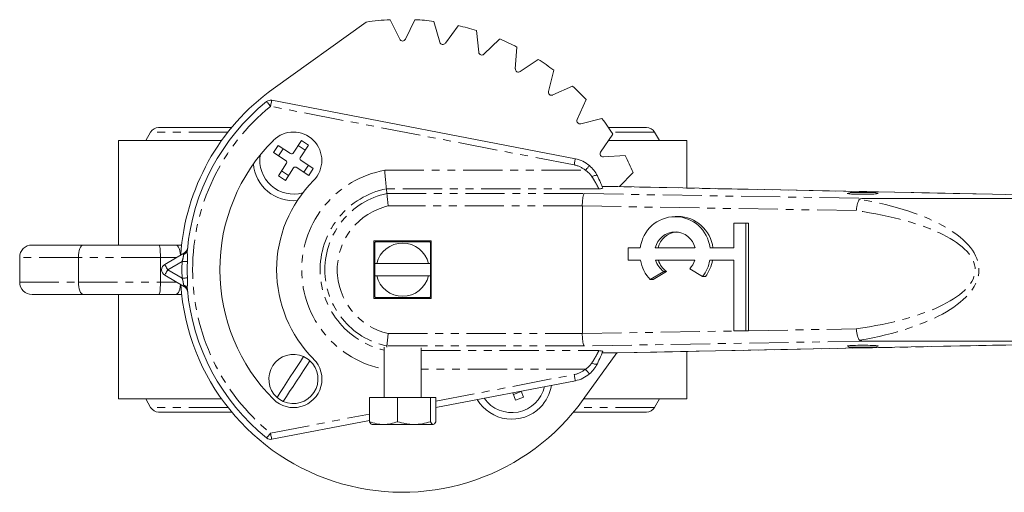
# Model space of a CAD drawing. Header units: millimetres. Extents: x 72 to 468, y 81 to 454.
# Tile 1 of 31: x 72 to 231, y 81 to 157. Entities that reach past the tile are written whole.
import ezdxf

# ---------------------------------------------------------------- set-up
doc = ezdxf.new("R2010")
doc.units = ezdxf.units.MM
doc.linetypes.add('PHANTOM', pattern=[12.7, 6.35, -1.27, 1.27, -1.27, 1.27, -1.27])

msp = doc.modelspace()

# ---------------------------------------------------------------- linework, layer by layer
at = {"color": 7, "linetype": 'Continuous', "lineweight": 15}
for p, q in [((127.75, 156.84), (112.67, 146.03)), ((133.2, 154.06), (131.65, 157.23)), ((134.1, 154.06), (135.65, 157.23)), ((139.68, 153.57), (138.7, 156.96)), ((140.57, 153.41), (142.64, 156.26)), ((145.98, 151.96), (145.61, 155.47)), ((146.82, 151.65), (149.36, 154.1)), ((151.9, 149.29), (152.14, 152.81)), ((152.68, 148.84), (155.61, 150.81)), ((157.27, 145.62), (158.12, 149.05)), ((157.96, 145.05), (161.18, 146.48)), ((112.45, 144.19), (161.62, 134.72)), ((161.92, 141.08), (163.35, 144.31)), ((162.5, 140.4), (165.92, 141.24)), ((92.85, 139.05), (92.06, 137.68)), ((105.97, 139.8), (94.15, 139.8)), ((165.71, 135.8), (167.68, 138.73)), ((173.15, 139.8), (166.97, 139.8)), ((175.24, 137.68), (174.45, 139.05)), ((87.65, 137.68), (87.65, 120.78)), ((104.34, 137.68), (87.65, 137.68)), ((115.94, 135.65), (117.26, 137.67)), ((117.26, 137.67), (118.4, 136.93)), ((179.65, 137.68), (166.97, 137.68)), ((179.65, 130), (179.65, 137.68)), ((112.75, 135.74), (113.5, 136.88)), ((114.78, 134.42), (112.75, 135.74)), ((113.5, 136.88), (115.52, 135.56)), ((113.55, 135.22), (114.3, 136.36)), ((116.74, 136.87), (117.88, 136.13)), ((118.4, 136.93), (117.08, 134.9)), ((113.54, 131.98), (114.87, 134)), ((117.16, 134.49), (119.19, 133.16)), ((166.16, 135.03), (169.68, 135.27)), ((115.2, 132.03), (114.06, 132.78)), ((116.01, 133.26), (114.68, 131.24)), ((118.45, 132.02), (116.42, 133.35)), ((118.39, 133.68), (117.65, 132.55)), ((119.19, 133.16), (118.45, 132.02)), ((168.79, 130.22), (170.98, 132.49)), ((114.68, 131.24), (113.54, 131.98)), ((131.03, 129.86), (131.11, 129.09)), ((168.46, 130.22), (165.96, 130.22)), ((168.46, 130.22), (168.48, 130.22)), ((229.16, 129), (168.48, 130.22)), ((206.15, 129.25), (205.84, 129.07)), ((206.15, 129.25), (210.15, 129.25)), ((210.46, 129.07), (210.15, 129.25)), ((208.84, 128.32), (241.02, 128.32)), ((229.14, 129), (229.16, 129)), ((162.75, 106.46), (162.75, 127.09)), ((178.24, 125.41), (177.78, 125.41)), ((187.3, 124.33), (187.3, 120.33)), ((189.21, 124.33), (187.3, 124.33)), ((189.21, 106.92), (189.21, 124.33)), ((189.21, 124.33), (189.66, 124.33)), ((189.66, 106.92), (189.66, 124.33)), ((129, 121.43), (129, 112.13)), ((138.3, 121.43), (129, 121.43)), ((129, 121.03), (129.15, 121.18)), ((129.24, 121.28), (129.4, 121.43)), ((137.9, 121.43), (138.06, 121.28)), ((138.15, 121.18), (138.3, 121.03)), ((138.3, 112.13), (138.3, 121.43)), ((73.65, 120.78), (81.98, 120.78)), ((81.98, 120.78), (94.2, 120.78)), ((94.2, 120.78), (96.91, 120.78)), ((96.91, 120.78), (97.87, 120.78)), ((170.16, 120.33), (170.16, 118.33)), ((172.13, 120.33), (170.16, 120.33)), ((174.56, 120.33), (180.99, 120.33)), ((187.3, 120.33), (183.42, 120.33)), ((71.65, 114.78), (71.65, 118.78)), ((81.15, 114.78), (81.15, 118.78)), ((94.44, 114.78), (94.44, 118.78)), ((95.13, 117.64), (98.34, 119.52)), ((170.16, 118.33), (172.18, 118.33)), ((180.95, 118.33), (174.61, 118.33)), ((183.38, 118.33), (187.3, 118.33)), ((187.3, 118.33), (187.3, 106.88)), ((129.15, 117.78), (129.15, 115.78)), ((137.83, 117.78), (129.47, 117.78)), ((138.15, 115.78), (138.15, 117.78)), ((175.93, 116.49), (173.75, 115.18)), ((176.39, 116.49), (174.21, 115.18)), ((175.93, 116.49), (176.39, 116.49)), ((182.22, 115.66), (180.14, 116.93)), ((98.34, 114.03), (95.13, 115.91)), ((129.47, 115.78), (137.83, 115.78)), ((173.75, 115.18), (174.21, 115.18)), ((182.22, 115.66), (182.68, 115.66)), ((98.82, 113.34), (98.83, 113.27)), ((81.98, 112.78), (73.65, 112.78)), ((94.2, 112.78), (81.98, 112.78)), ((87.65, 112.78), (87.65, 95.88)), ((96.91, 112.78), (94.2, 112.78)), ((97.87, 112.78), (96.91, 112.78)), ((129.15, 112.37), (129, 112.53)), ((129, 112.13), (138.3, 112.13)), ((129.4, 112.13), (129.24, 112.28)), ((138.06, 112.28), (137.9, 112.13)), ((138.3, 112.53), (138.15, 112.37)), ((187.3, 106.88), (189.21, 106.92)), ((187.3, 106.88), (187.76, 106.88)), ((187.76, 106.88), (189.66, 106.92)), ((189.21, 106.92), (189.66, 106.92)), ((208.84, 105.23), (241.02, 105.23)), ((130.65, 104.26), (130.65, 96.13)), ((131.08, 104.25), (131.11, 104.46)), ((136.65, 96.13), (136.65, 104.17)), ((168.48, 103.33), (229.16, 104.55)), ((205.81, 104.47), (205.94, 104.25)), ((210.36, 104.25), (205.94, 104.25)), ((210.36, 104.25), (210.49, 104.47)), ((229.16, 104.55), (229.14, 104.55)), ((168.31, 103.33), (162.9, 95.79)), ((165.96, 103.33), (168.46, 103.33)), ((168.48, 103.33), (168.46, 103.33)), ((179.65, 95.88), (179.65, 103.55)), ((161.62, 98.83), (139.01, 94.48)), ((104.34, 95.88), (87.65, 95.88)), ((92.06, 95.88), (92.85, 94.51)), ((128.29, 96.13), (128.29, 92.2)), ((128.29, 96.13), (132.83, 96.13)), ((132.83, 96.13), (132.83, 92.2)), ((132.83, 96.13), (138.19, 96.13)), ((138.19, 96.13), (138.19, 92.2)), ((138.19, 96.13), (139.01, 96.13)), ((139.01, 96.13), (139.01, 92.2)), ((151.94, 95.68), (151.47, 96.88)), ((152.86, 97.07), (151.59, 96.57)), ((153.2, 96.18), (151.94, 95.68)), ((152.83, 97.14), (153.2, 96.18)), ((179.65, 95.88), (162.96, 95.88)), ((174.45, 94.51), (175.24, 95.88)), ((94.15, 93.76), (105.97, 93.76)), ((161.33, 93.76), (173.15, 93.76)), ((128.29, 92.41), (112.45, 89.36)), ((130.56, 91.75), (128.65, 91.75)), ((130.56, 91.75), (135.51, 91.75)), ((135.51, 91.75), (138.6, 91.75))]:
    msp.add_line(p, q, dxfattribs=at)
at = {"color": 8, "linetype": 'PHANTOM', "lineweight": 0}
for p, q in [((161.43, 133.74), (112.26, 143.21)), ((105.36, 139.05), (92.85, 139.05)), ((174.45, 139.05), (167.48, 139.05)), ((130.75, 132.86), (163.26, 132.86)), ((165.43, 129.86), (131.03, 129.86)), ((168.46, 130.22), (165.96, 130.22)), ((229.14, 129), (168.46, 130.22)), ((168.46, 130.22), (168.46, 130.22)), ((131.11, 129.09), (163.06, 129.09)), ((163.06, 129.09), (208.84, 128.32)), ((162.75, 127.09), (131.32, 127.09)), ((207.11, 126.34), (162.75, 127.09)), ((81.15, 118.78), (71.65, 118.78)), ((94.44, 118.78), (81.15, 118.78)), ((97.07, 118.78), (94.44, 118.78)), ((97.94, 118.13), (95.63, 116.78)), ((95.63, 116.78), (97.94, 115.42)), ((71.65, 114.78), (81.15, 114.78)), ((81.15, 114.78), (94.44, 114.78)), ((94.44, 114.78), (97.07, 114.78)), ((162.75, 106.46), (187.76, 106.88)), ((189.66, 106.92), (207.11, 107.21)), ((131.32, 106.46), (162.75, 106.46)), ((208.84, 105.23), (163.06, 104.46)), ((163.06, 104.46), (131.11, 104.46)), ((136.65, 103.69), (165.43, 103.69)), ((168.46, 103.33), (229.14, 104.55)), ((165.96, 103.33), (168.46, 103.33)), ((168.46, 103.33), (168.46, 103.33)), ((163.26, 100.69), (136.65, 100.69)), ((139.01, 95.5), (161.43, 99.82)), ((105.36, 94.51), (92.85, 94.51)), ((174.45, 94.51), (161.94, 94.51)), ((112.26, 90.34), (128.29, 93.43))]:
    msp.add_line(p, q, dxfattribs=at)
at = {"color": 8, "linetype": 'PHANTOM', "lineweight": 0, "flags": 128}
for points in [[(112.26, 143.21), (112.14, 143.36), (112.02, 143.5), (111.91, 143.64), (111.82, 143.76), (111.74, 143.85), (111.68, 143.92), (111.65, 143.97), (111.63, 143.98)], [(112.26, 143.21), (112.3, 143.4), (112.34, 143.58), (112.37, 143.75), (112.4, 143.9), (112.42, 144.02), (112.44, 144.11), (112.45, 144.17), (112.45, 144.19)], [(161.43, 133.74), (161.47, 133.93), (161.5, 134.11), (161.53, 134.28), (161.56, 134.43), (161.59, 134.55), (161.6, 134.64), (161.61, 134.7), (161.62, 134.72)], [(163.26, 132.86), (163.38, 133.01), (163.5, 133.15), (163.62, 133.28), (163.71, 133.4), (163.79, 133.5), (163.85, 133.57), (163.89, 133.61), (163.9, 133.62)], [(164.27, 131.87), (164.44, 131.94), (164.59, 131.99), (164.74, 132.03), (164.87, 132.05), (164.98, 132.06), (165.07, 132.05), (165.14, 132.02), (165.18, 131.98)], [(97.69, 119.14), (97.68, 119.17), (97.64, 119.54), (97.57, 119.89), (97.47, 120.19), (97.35, 120.44), (97.21, 120.62), (97.06, 120.74), (96.91, 120.78)], [(98.81, 118.1), (98.74, 118.1), (98.65, 118.1), (98.55, 118.11), (98.44, 118.11), (98.33, 118.11), (98.2, 118.12), (98.07, 118.12), (97.94, 118.13)], [(95.13, 117.64), (95.14, 117.62), (95.16, 117.57), (95.21, 117.49), (95.27, 117.39), (95.35, 117.26), (95.44, 117.11), (95.53, 116.94), (95.63, 116.78)], [(95.13, 115.91), (95.14, 115.93), (95.16, 115.98), (95.21, 116.06), (95.27, 116.17), (95.35, 116.3), (95.44, 116.45), (95.53, 116.61), (95.63, 116.78)], [(98.81, 115.46), (98.74, 115.45), (98.65, 115.45), (98.55, 115.45), (98.44, 115.44), (98.33, 115.44), (98.2, 115.43), (98.07, 115.43), (97.94, 115.42)], [(97.69, 114.41), (97.68, 114.39), (97.64, 114.01), (97.57, 113.66), (97.47, 113.36), (97.35, 113.11), (97.21, 112.93), (97.06, 112.81), (96.91, 112.78)], [(163.26, 100.69), (163.38, 100.54), (163.5, 100.4), (163.62, 100.27), (163.71, 100.15), (163.79, 100.06), (163.85, 99.99), (163.89, 99.94), (163.9, 99.93)], [(164.27, 101.68), (164.44, 101.61), (164.59, 101.56), (164.74, 101.52), (164.87, 101.5), (164.98, 101.5), (165.07, 101.51), (165.14, 101.53), (165.18, 101.57)], [(161.43, 99.82), (161.47, 99.62), (161.5, 99.44), (161.53, 99.27), (161.56, 99.12), (161.59, 99), (161.6, 98.91), (161.61, 98.85), (161.62, 98.83)], [(112.26, 90.34), (112.14, 90.19), (112.02, 90.05), (111.91, 89.91), (111.82, 89.8), (111.74, 89.7), (111.68, 89.63), (111.65, 89.58), (111.63, 89.57)], [(112.26, 90.34), (112.3, 90.15), (112.34, 89.97), (112.37, 89.8), (112.4, 89.65), (112.42, 89.53), (112.44, 89.44), (112.45, 89.38), (112.45, 89.36)]]:
    msp.add_lwpolyline(points, dxfattribs=at)
at = {"color": 7, "linetype": 'Continuous', "lineweight": 15, "flags": 128}
for points in [[(113.32, 96.13), (113.82, 96.91), (114.36, 97.72), (114.91, 98.57), (115.47, 99.43), (116.03, 100.29), (116.58, 101.13), (117.12, 101.95), (117.62, 102.72)], [(118.63, 102.06), (118.12, 101.29), (117.59, 100.47), (117.04, 99.63), (116.47, 98.77), (115.91, 97.91), (115.36, 97.07), (114.83, 96.25), (114.32, 95.48)]]:
    msp.add_lwpolyline(points, dxfattribs=at)
at = {"color": 7, "linetype": 'Continuous', "lineweight": 15}
for centre, radius, start, end in [((133.65, 116.78), 40.5, 92.8306, 98.3835), ((133.65, 116.78), 40.5, 82.8306, 87.1694), ((133.65, 116.78), 40.5, 72.8306, 77.1694), ((133.65, 154.28), 0.5, 206.0671, 333.9329), ((140.16, 153.71), 0.5, 196.0671, 323.9329), ((133.65, 116.78), 40.5, 62.8306, 67.1694), ((146.48, 152.01), 0.5, 186.0671, 313.9329), ((133.65, 116.78), 40.5, 52.8306, 57.1694), ((152.4, 149.25), 0.5, 176.0671, 303.9329), ((133.65, 116.78), 36, 125.6496, 176.1997), ((157.75, 145.5), 0.5, 166.0671, 293.9329), ((133.65, 116.78), 40.5, 42.8306, 47.1694), ((133.65, 116.78), 35, 128.9789, 174.7802), ((112.26, 143.21), 1, 79.0962, 128.9789), ((162.38, 140.88), 0.5, 156.0671, 283.9329), ((133.65, 116.78), 40.5, 32.8306, 37.1694), ((94.15, 138.3), 1.5, 90, 150), ((115.97, 134.45), 4.6, 315, 135), ((173.15, 138.3), 1.5, 30, 90), ((133.65, 116.78), 29.6, 135, 225.0555), ((115.69, 135.81), 0.3, 236.8424, 326.8424), ((166.13, 135.53), 0.5, 146.0671, 273.9329), ((115.97, 134.45), 5.44, 170.36, 286.3065), ((114.62, 134.17), 0.3, 326.8424, 56.8424), ((117.33, 134.74), 0.3, 146.8424, 236.8424), ((160.67, 129.81), 5, 49.7496, 79.0962), ((133.65, 116.78), 40.5, 22.8306, 27.1694), ((115.97, 134.45), 6.5, 184.9991, 275.5866), ((116.26, 133.1), 0.3, 56.8424, 146.8424), ((133.65, 116.78), 20.4, 135, 225.0555), ((177.78, 119.68), 5.68, 6.5813, 173.4187), ((178.15, 119.63), 5.78, 6.9423, 89.115), ((177.78, 119.58), 3.3, 13.0235, 166.9765), ((178.3, 119.54), 3.37, 94.9723, 166.4595), ((133.65, 116.78), 6.3, 134.4153, 135.5847), ((133.65, 116.78), 6.3, 44.4153, 45.5847), ((73.65, 118.78), 2, 90, 180), ((97.83, 120.38), 1, 300.3247, 354.2544), ((133.65, 116.78), 4.3, 13.4477, 166.5523), ((178.17, 119.35), 6.08, 189.7202, 223.3841), ((177.95, 119.34), 3.49, 196.8639, 234.6479), ((178.4, 119.34), 3.49, 196.8639, 234.6479), ((177.57, 119.36), 3.53, 316.5416, 342.991), ((177.35, 119.37), 6.12, 322.7832, 350.2124), ((177.8, 119.37), 6.12, 322.7832, 350.2124), ((95.63, 116.78), 1, 120.3247, 239.6753), ((133.65, 116.78), 4.3, 193.4477, 346.5523), ((73.65, 114.78), 2, 180, 270), ((133.65, 116.78), 36, 183.8003, 324.3504), ((97.83, 113.17), 1, 5.7456, 59.6753), ((133.65, 116.78), 35, 185.2198, 231.0211), ((133.65, 116.78), 6.3, 224.4153, 225.5847), ((133.65, 116.78), 6.3, 314.4153, 315.5847), ((115.97, 99.1), 3.98, 65.513, 228.1718), ((115.99, 99.08), 4.6, 225.0555, 45.0555), ((115.97, 99.1), 3.98, 245.513, 48.1718), ((115.97, 99.1), 3.98, 48.1718, 65.513), ((160.67, 103.74), 5, 280.9038, 310.2504), ((151.33, 99.1), 5.44, 214.8465, 346.961), ((151.33, 99.1), 6.5, 315, 351.0677), ((115.97, 99.1), 3.98, 228.1718, 245.513), ((151.33, 99.1), 6.5, 210.7399, 315), ((94.15, 95.26), 1.5, 210, 270), ((173.15, 95.26), 1.5, 270, 330), ((112.26, 90.34), 1, 231.0211, 280.9038)]:
    msp.add_arc(centre, radius, start, end, dxfattribs=at)
at = {"color": 8, "linetype": 'PHANTOM', "lineweight": 0}
for centre, radius, start, end in [((133.65, 116.78), 34, 128.9789, 231.0211), ((133.65, 116.78), 16.34, 100.2332, 259.7668), ((160.67, 129.81), 4, 49.7496, 79.0962), ((133.65, 116.78), 13.35, 101.3268, 257.0126), ((133.65, 116.78), 12.58, 101.6712, 258.3288), ((133.65, 116.78), 10.58, 102.7296, 257.2704), ((98, 120.07), 0.804, 287.1732, 352.0449), ((133.65, 116.78), 35.73, 177.8301, 182.1699), ((133.65, 116.78), 34.87, 177.8301, 182.1699), ((98, 113.48), 0.804, 7.9551, 72.8268), ((160.67, 103.74), 4, 280.9038, 310.2504)]:
    msp.add_arc(centre, radius, start, end, dxfattribs=at)
at = {"color": 7, "linetype": 'Continuous', "lineweight": 15}
for centre, major_axis, ratio, start_param, end_param in [((208.15, 129.12), (2.5, 0), 0.052408, 2.56701, 4.712389), ((208.15, 129.12), (2.5, 0), 0.052408, 1.359425, 1.782168), ((208.15, 129.12), (2.5, 0), 0.052408, 4.712389, 6.857768), ((163.06, 127.09), (0.02, 2), 0.156458, 0.053675, 1.572112), ((265.34, 133.94), (101, 0), 0.052408, 4.34587, 4.712389), ((169.3, 126.99), (6.55, -0.11), 0.305439, 3.144223, 3.146728), ((81.98, 118.78), (0, 2), 0.414214, 0, 1.570796), ((81.98, 114.78), (0, 2), 0.414214, 1.570796, 3.141593), ((163.06, 106.46), (-0.02, 2), 0.156458, 1.569481, 3.087918), ((169.3, 106.56), (6.55, 0.11), 0.305439, 3.136457, 3.138962), ((208.15, 104.43), (2.5, 0), 0.052408, 5.863641, 9.844322), ((265.34, 99.61), (101, 0), 0.052408, 1.570796, 1.937315)]:
    msp.add_ellipse(centre, major_axis=major_axis, ratio=ratio, start_param=start_param, end_param=end_param, dxfattribs=at)
at = {"color": 8, "linetype": 'PHANTOM', "lineweight": 0}
for centre, ratio, start_param, end_param in [((194.23, 116.78), 0.381921, 5.133595, 7.432776), ((193.62, 116.78), 0.320814, 5.137075, 7.429296)]:
    msp.add_ellipse(centre, major_axis=(32.73, 0), ratio=ratio, start_param=start_param, end_param=end_param, dxfattribs=at)
at = {"color": 7, "linetype": 'Continuous', "lineweight": 15}
for points, knots in [([(131.03, 129.86), (131.03, 129.87), (131.02, 129.9), (131.02, 129.99), (131.01, 130.06), (130.99, 130.22), (130.98, 130.31), (130.96, 130.53), (130.95, 130.66), (130.92, 130.93), (130.91, 131.08), (130.88, 131.4), (130.86, 131.57), (130.83, 131.92), (130.81, 132.11), (130.78, 132.48), (130.76, 132.67), (130.75, 132.86)], [0, 0, 0, 0, 0.125, 0.125, 0.25, 0.25, 0.375, 0.375, 0.5, 0.5, 0.625, 0.625, 0.75, 0.75, 0.875, 0.875, 1, 1, 1, 1]), ([(163.9, 133.62), (164.17, 133.4), (164.41, 133.14), (164.84, 132.59), (165.03, 132.29), (165.18, 131.98)], [0, 0, 0, 0, 0.5, 0.5, 1, 1, 1, 1]), ([(165.18, 131.98), (165.36, 131.59), (165.53, 131.23), (165.76, 130.71), (165.83, 130.55), (165.95, 130.25), (166.01, 130.11), (166.06, 129.98)], [0, 0, 0, 0, 0.5, 0.5, 0.75, 0.75, 1, 1, 1, 1]), ([(166.06, 129.98), (166.07, 129.96), (166, 129.94), (165.83, 129.91), (165.76, 129.9), (165.61, 129.88), (165.52, 129.87), (165.43, 129.86)], [0, 0, 0, 0, 0.5, 0.5, 0.75, 0.75, 1, 1, 1, 1]), ([(131.11, 129.09), (131.11, 129.08), (131.11, 129.07), (131.11, 129.01), (131.12, 128.96), (131.13, 128.86), (131.14, 128.79), (131.15, 128.65), (131.16, 128.56), (131.18, 128.38), (131.19, 128.28), (131.21, 128.07), (131.23, 127.95), (131.25, 127.72), (131.26, 127.6), (131.29, 127.35), (131.31, 127.22), (131.32, 127.09)], [0, 0, 0, 0, 0.125, 0.125, 0.25, 0.25, 0.375, 0.375, 0.5, 0.5, 0.625, 0.625, 0.75, 0.75, 0.875, 0.875, 1, 1, 1, 1]), ([(207.62, 128.18), (207.55, 128.11), (207.5, 128.01), (207.39, 127.76), (207.34, 127.61), (207.25, 127.29), (207.21, 127.11), (207.15, 126.74), (207.12, 126.54), (207.11, 126.34)], [0, 0, 0, 0, 0.25, 0.25, 0.5, 0.5, 0.75, 0.75, 1, 1, 1, 1]), ([(208.84, 128.32), (208.62, 128.32), (208.4, 128.32), (208.07, 128.3), (207.96, 128.29), (207.8, 128.26), (207.75, 128.25), (207.67, 128.22), (207.63, 128.21), (207.62, 128.18)], [0, 0, 0, 0, 0.5, 0.5, 0.75, 0.75, 0.875, 0.875, 1, 1, 1, 1]), ([(129.15, 117.78), (129.15, 118.4), (129.15, 119), (129.15, 120.13), (129.15, 120.66), (129.15, 121.18)], [0, 0, 0, 0, 0.5, 0.5, 1, 1, 1, 1]), ([(138.06, 121.28), (137.73, 121.28), (137.39, 121.28), (136.7, 121.28), (136.35, 121.28), (135.61, 121.28), (135.24, 121.28), (134.45, 121.28), (134.05, 121.28), (133.45, 121.28), (133.24, 121.28), (132.84, 121.28), (132.64, 121.28), (132.06, 121.28), (131.67, 121.28), (130.94, 121.28), (130.59, 121.28), (129.9, 121.28), (129.57, 121.28), (129.24, 121.28)], [0, 0, 0, 0, 0.125, 0.125, 0.25, 0.25, 0.375, 0.375, 0.5, 0.5, 0.5625, 0.5625, 0.625, 0.625, 0.75, 0.75, 0.875, 0.875, 1, 1, 1, 1]), ([(138.15, 117.78), (138.15, 118.4), (138.15, 119), (138.15, 120.13), (138.15, 120.66), (138.15, 121.18)], [0, 0, 0, 0, 0.5, 0.5, 1, 1, 1, 1]), ([(94.44, 118.78), (94.44, 118.91), (94.44, 119.04), (94.43, 119.29), (94.43, 119.42), (94.41, 119.66), (94.41, 119.78), (94.39, 120), (94.38, 120.1), (94.35, 120.38), (94.32, 120.52), (94.27, 120.72), (94.23, 120.78), (94.2, 120.78)], [0, 0, 0, 0, 0.125, 0.125, 0.25, 0.25, 0.375, 0.375, 0.5, 0.5, 0.75, 0.75, 1, 1, 1, 1]), ([(129.15, 112.37), (129.15, 112.63), (129.15, 112.89), (129.15, 113.43), (129.15, 113.71), (129.15, 114.28), (129.15, 114.56), (129.15, 115.16), (129.15, 115.46), (129.15, 115.78)], [0, 0, 0, 0, 0.25, 0.25, 0.5, 0.5, 0.75, 0.75, 1, 1, 1, 1]), ([(138.15, 112.37), (138.15, 112.63), (138.15, 112.89), (138.15, 113.43), (138.15, 113.71), (138.15, 114.28), (138.15, 114.56), (138.15, 115.16), (138.15, 115.46), (138.15, 115.78)], [0, 0, 0, 0, 0.25, 0.25, 0.5, 0.5, 0.75, 0.75, 1, 1, 1, 1]), ([(94.44, 114.78), (94.44, 114.64), (94.44, 114.51), (94.43, 114.26), (94.43, 114.13), (94.41, 113.89), (94.41, 113.77), (94.39, 113.55), (94.38, 113.45), (94.35, 113.18), (94.32, 113.03), (94.27, 112.83), (94.23, 112.78), (94.2, 112.78)], [0, 0, 0, 0, 0.125, 0.125, 0.25, 0.25, 0.375, 0.375, 0.5, 0.5, 0.75, 0.75, 1, 1, 1, 1]), ([(138.06, 112.28), (137.73, 112.28), (137.39, 112.28), (136.7, 112.28), (136.35, 112.28), (135.61, 112.28), (135.24, 112.28), (134.45, 112.28), (134.05, 112.28), (133.45, 112.28), (133.24, 112.28), (132.84, 112.28), (132.64, 112.28), (132.06, 112.28), (131.67, 112.28), (130.94, 112.28), (130.59, 112.28), (129.9, 112.28), (129.57, 112.28), (129.24, 112.28)], [0, 0, 0, 0, 0.125, 0.125, 0.25, 0.25, 0.375, 0.375, 0.5, 0.5, 0.5625, 0.5625, 0.625, 0.625, 0.75, 0.75, 0.875, 0.875, 1, 1, 1, 1]), ([(207.62, 105.37), (207.55, 105.44), (207.5, 105.55), (207.39, 105.8), (207.34, 105.94), (207.25, 106.27), (207.21, 106.44), (207.15, 106.82), (207.12, 107.01), (207.11, 107.21)], [0, 0, 0, 0, 0.25, 0.25, 0.5, 0.5, 0.75, 0.75, 1, 1, 1, 1]), ([(131.11, 104.46), (131.11, 104.47), (131.11, 104.49), (131.11, 104.55), (131.12, 104.59), (131.13, 104.7), (131.14, 104.76), (131.15, 104.91), (131.16, 104.99), (131.18, 105.17), (131.19, 105.27), (131.21, 105.49), (131.23, 105.6), (131.25, 105.83), (131.26, 105.95), (131.29, 106.2), (131.31, 106.33), (131.32, 106.46)], [0, 0, 0, 0, 0.125, 0.125, 0.25, 0.25, 0.375, 0.375, 0.5, 0.5, 0.625, 0.625, 0.75, 0.75, 0.875, 0.875, 1, 1, 1, 1]), ([(207.62, 105.37), (207.63, 105.35), (207.67, 105.33), (207.75, 105.3), (207.8, 105.29), (207.96, 105.26), (208.07, 105.25), (208.4, 105.23), (208.62, 105.23), (208.84, 105.23)], [0, 0, 0, 0, 0.125, 0.125, 0.25, 0.25, 0.5, 0.5, 1, 1, 1, 1]), ([(166.06, 103.57), (166.07, 103.59), (166, 103.61), (165.83, 103.64), (165.76, 103.65), (165.61, 103.67), (165.52, 103.68), (165.43, 103.69)], [0, 0, 0, 0, 0.5, 0.5, 0.75, 0.75, 1, 1, 1, 1]), ([(166.06, 103.57), (166.01, 103.44), (165.95, 103.3), (165.83, 103), (165.76, 102.84), (165.53, 102.32), (165.36, 101.96), (165.18, 101.57)], [0, 0, 0, 0, 0.25, 0.25, 0.5, 0.5, 1, 1, 1, 1]), ([(165.18, 101.57), (165.03, 101.26), (164.84, 100.97), (164.42, 100.41), (164.17, 100.16), (163.9, 99.93)], [0, 0, 0, 0, 0.5, 0.5, 1, 1, 1, 1]), ([(130.56, 91.75), (130.18, 91.75), (129.79, 91.79), (129.03, 91.95), (128.66, 92.06), (128.29, 92.2)], [0, 0, 0, 0, 0.5, 0.5, 1, 1, 1, 1]), ([(132.83, 92.2), (132.46, 92.06), (132.08, 91.95), (131.33, 91.79), (130.95, 91.75), (130.56, 91.75)], [0, 0, 0, 0, 0.5, 0.5, 1, 1, 1, 1]), ([(135.51, 91.75), (135.28, 91.75), (135.06, 91.76), (134.6, 91.8), (134.38, 91.83), (133.71, 91.95), (133.27, 92.06), (132.83, 92.2)], [0, 0, 0, 0, 0.25, 0.25, 0.5, 0.5, 1, 1, 1, 1]), ([(138.6, 91.75), (138.56, 91.75), (138.53, 91.76), (138.46, 91.8), (138.43, 91.83), (138.32, 91.95), (138.26, 92.06), (138.19, 92.2)], [0, 0, 0, 0, 0.25, 0.25, 0.5, 0.5, 1, 1, 1, 1])]:
    msp.add_open_spline(points, degree=3, knots=knots, dxfattribs=at)
at = {"color": 8, "linetype": 'PHANTOM', "lineweight": 0}
for points, knots in [([(164.27, 131.87), (164.15, 132.07), (163.99, 132.25), (163.65, 132.58), (163.46, 132.73), (163.26, 132.86)], [0, 0, 0, 0, 0.5, 0.5, 1, 1, 1, 1]), ([(165.43, 129.86), (165.42, 129.88), (165.38, 129.95), (165.27, 130.17), (165.19, 130.33), (165.04, 130.6), (164.98, 130.7), (164.86, 130.91), (164.8, 131.02), (164.59, 131.37), (164.44, 131.62), (164.27, 131.87)], [0, 0, 0, 0, 0.25, 0.25, 0.5, 0.5, 0.625, 0.625, 0.75, 0.75, 1, 1, 1, 1]), ([(98.8, 119.96), (98.78, 119.83), (98.78, 119.68), (98.79, 119.38), (98.8, 119.23), (98.81, 118.91), (98.82, 118.75), (98.82, 118.42), (98.82, 118.26), (98.81, 118.1)], [0, 0, 0, 0, 0.25, 0.25, 0.5, 0.5, 0.75, 0.75, 1, 1, 1, 1]), ([(97.94, 118.13), (97.99, 118.23), (98.02, 118.34), (98.08, 118.56), (98.1, 118.66), (98.14, 118.87), (98.15, 118.97), (98.18, 119.15), (98.2, 119.23), (98.24, 119.3)], [0, 0, 0, 0, 0.25, 0.25, 0.5, 0.5, 0.75, 0.75, 1, 1, 1, 1]), ([(98.24, 119.3), (98.26, 119.36), (98.29, 119.42), (98.33, 119.49), (98.34, 119.52), (98.34, 119.52)], [0, 0, 0, 0, 0.5, 0.5, 1, 1, 1, 1]), ([(98.24, 114.25), (98.2, 114.32), (98.18, 114.4), (98.15, 114.58), (98.14, 114.68), (98.1, 114.89), (98.08, 115), (98.02, 115.21), (97.99, 115.32), (97.94, 115.42)], [0, 0, 0, 0, 0.25, 0.25, 0.5, 0.5, 0.75, 0.75, 1, 1, 1, 1]), ([(98.81, 115.46), (98.82, 115.29), (98.82, 115.13), (98.82, 114.8), (98.81, 114.64), (98.8, 114.32), (98.79, 114.17), (98.78, 113.87), (98.78, 113.72), (98.8, 113.59)], [0, 0, 0, 0, 0.25, 0.25, 0.5, 0.5, 0.75, 0.75, 1, 1, 1, 1]), ([(98.34, 114.03), (98.34, 114.03), (98.33, 114.06), (98.29, 114.13), (98.26, 114.19), (98.24, 114.25)], [0, 0, 0, 0, 0.5, 0.5, 1, 1, 1, 1]), ([(164.27, 101.68), (164.44, 101.93), (164.59, 102.18), (164.8, 102.53), (164.86, 102.64), (164.98, 102.85), (165.04, 102.95), (165.19, 103.23), (165.27, 103.38), (165.38, 103.6), (165.42, 103.67), (165.43, 103.69)], [0, 0, 0, 0, 0.25, 0.25, 0.375, 0.375, 0.5, 0.5, 0.75, 0.75, 1, 1, 1, 1]), ([(163.26, 100.69), (163.46, 100.82), (163.65, 100.97), (164, 101.3), (164.15, 101.48), (164.27, 101.68)], [0, 0, 0, 0, 0.5, 0.5, 1, 1, 1, 1])]:
    msp.add_open_spline(points, degree=3, knots=knots, dxfattribs=at)
at = {"color": 7, "linetype": 'Continuous', "lineweight": 15}
for points in [[(129.47, 117.78), (129.36, 117.78), (129.26, 117.78), (129.15, 117.78)], [(138.15, 117.78), (138.04, 117.78), (137.94, 117.78), (137.83, 117.78)], [(129.15, 115.78), (129.26, 115.78), (129.36, 115.78), (129.47, 115.78)], [(137.83, 115.78), (137.94, 115.78), (138.04, 115.78), (138.15, 115.78)], [(128.29, 92.2), (128.43, 91.92), (128.56, 91.75), (128.7, 91.75)], [(138.19, 92.2), (137.31, 91.92), (136.42, 91.75), (135.51, 91.75)], [(139.01, 92.2), (138.87, 91.92), (138.74, 91.75), (138.6, 91.75)]]:
    msp.add_open_spline(points, degree=3, dxfattribs=at)

doc.saveas('drawing.dxf')
